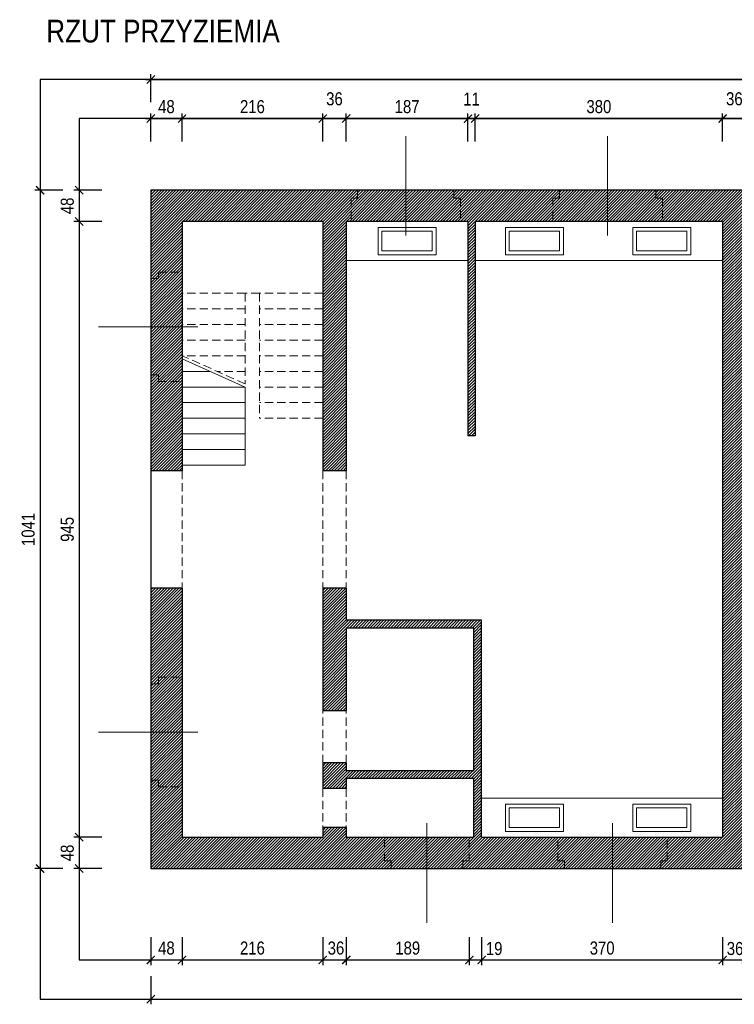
# Model space of a CAD drawing. Header units: millimetres. Extents: x -15547 to 792, y -5206 to 3515.
# Tile 11 of 16: x -5963 to -4866, y 1029 to 2540. Entities that reach past the tile are written whole.
import ezdxf

# ---------------------------------------------------------------- set-up
doc = ezdxf.new("R2010")
doc.units = ezdxf.units.MM
doc.linetypes.add('DASHED', pattern=[19.05, 12.7, -6.35])
doc.layers.get('Defpoints').update_dxf_attribs({"color": 11})
for name, color, linetype, lineweight in [('A_cienkie', 251, 'Continuous', 9), ('A_opis', 131, 'Continuous', 9), ('A_przerywane', 251, 'DASHED', 9), ('A_schody', 40, 'Continuous', 15), ('A_stolarka', 20, 'Continuous', 9), ('A_wymiary', 8, 'Continuous', 9), ('A_ściany mur', 2, 'Continuous', 30), ('A_ściany mur hatch', 67, 'Continuous', 5)]:
    doc.layers.add(name, color=color, linetype=linetype, lineweight=lineweight)
doc.styles.add('T2_100_cm', font='ARIALN.TTF', dxfattribs={"height": 20})
doc.dimstyles.new('1_100_cm', dxfattribs={"dimtxt": 20, "dimasz": 12.5, "dimexe": 8, "dimexo": 5, "dimgap": 8, "dimtad": 1, "dimdec": 1, "dimzin": 12, "dimdsep": 46, "dimtxsty": 'T2_100_cm', "dimblk1": 'ARCHTICK', "dimblk2": 'ARCHTICK', "dimsah": 1, "dimcen": 15, "dimdle": 8, "dimclrd": 256, "dimclre": 256, "dimclrt": 4, "dimadec": 0, "dimazin": 0, "dimtfac": 0.75, "dimtdec": 1, "dimtmove": 2, "dimatfit": 3, "dimldrblk": 'DOTSMALL', "dimfxl": 35, "dimfxlon": 1, "dimtvp": 0.75, "dimtolj": 1, "dimtzin": 12, "dimarcsym": 0})

# ---------------------------------------------------------------- blocks, each defined once
blk = doc.blocks.new('_ArchTick')
at = {"color": 0, "linetype": 'ByBlock', "const_width": 0.15}
blk.add_lwpolyline([(-0.5, -0.5), (0.5, 0.5)], dxfattribs=at)
blk = doc.blocks.new('*D6')
at = {"layer": 'A_wymiary', "lineweight": -2, "transparency": 16777216}
for p, q in [((-5769.8, 2388.2), (-5705.8, 2388.2)), ((-5761.8, 2353.2), (-5761.8, 2396.2)), ((-5713.8, 2353.2), (-5713.8, 2396.2))]:
    blk.add_line(p, q, dxfattribs=at)
at = {"layer": 'Defpoints', "color": 0, "transparency": 16777216}
for p in [(-5713.8, 2388.2), (-5761.8, 2215), (-5713.8, 2215)]:
    blk.add_point(p, dxfattribs=at)
at = {"layer": 'A_wymiary', "lineweight": -2, "transparency": 16777216, "xscale": 12.5, "yscale": 12.5, "zscale": 12.5, "rotation": 180}
blk.add_blockref('_ArchTick', (-5761.8, 2388.2), dxfattribs=at)
at = {"layer": 'A_wymiary', "lineweight": -2, "transparency": 16777216, "xscale": 12.5, "yscale": 12.5, "zscale": 12.5}
blk.add_blockref('_ArchTick', (-5713.8, 2388.2), dxfattribs=at)
at = {"layer": 'A_wymiary', "color": 4, "transparency": 16777216, "insert": (-5737.8, 2406.4), "char_height": 20, "attachment_point": 5, "style": 'T2_100_cm'}
blk.add_mtext('\\A1;48', dxfattribs=at)
blk = doc.blocks.new('_DotSmall')
at = {"color": 0, "linetype": 'ByBlock', "const_width": 0.5}
blk.add_lwpolyline([(-0.0625, 0, 1), (0.0625, 0, 1)], format="xyb", close=True, dxfattribs=at)
blk = doc.blocks.new('*D7')
at = {"layer": 'A_wymiary', "lineweight": -2, "transparency": 16777216}
for p, q in [((-5721.8, 2388.2), (-5489.8, 2388.2)), ((-5713.8, 2353.2), (-5713.8, 2396.2)), ((-5497.8, 2353.2), (-5497.8, 2396.2))]:
    blk.add_line(p, q, dxfattribs=at)
at = {"layer": 'Defpoints', "color": 0, "transparency": 16777216}
for p in [(-5497.8, 2388.2), (-5497.8, 2230.2), (-5713.8, 2215)]:
    blk.add_point(p, dxfattribs=at)
at = {"layer": 'A_wymiary', "lineweight": -2, "transparency": 16777216, "xscale": 12.5, "yscale": 12.5, "zscale": 12.5, "rotation": 180}
blk.add_blockref('_ArchTick', (-5713.8, 2388.2), dxfattribs=at)
at = {"layer": 'A_wymiary', "lineweight": -2, "transparency": 16777216, "xscale": 12.5, "yscale": 12.5, "zscale": 12.5}
blk.add_blockref('_ArchTick', (-5497.8, 2388.2), dxfattribs=at)
at = {"layer": 'A_wymiary', "color": 4, "transparency": 16777216, "insert": (-5605.8, 2406.4), "char_height": 20, "attachment_point": 5, "style": 'T2_100_cm'}
blk.add_mtext('\\A1;216', dxfattribs=at)
blk = doc.blocks.new('*D8')
at = {"layer": 'A_wymiary', "lineweight": -2, "transparency": 16777216}
for p, q in [((-5505.8, 2388.2), (-5453.8, 2388.2)), ((-5497.8, 2353.2), (-5497.8, 2396.2)), ((-5461.8, 2353.2), (-5461.8, 2396.2))]:
    blk.add_line(p, q, dxfattribs=at)
at = {"layer": 'Defpoints', "color": 0, "transparency": 16777216}
for p in [(-5461.8, 2388.2), (-5497.8, 2230.2), (-5461.8, 2230.2)]:
    blk.add_point(p, dxfattribs=at)
at = {"layer": 'A_wymiary', "lineweight": -2, "transparency": 16777216, "xscale": 12.5, "yscale": 12.5, "zscale": 12.5, "rotation": 180}
blk.add_blockref('_ArchTick', (-5497.8, 2388.2), dxfattribs=at)
at = {"layer": 'A_wymiary', "lineweight": -2, "transparency": 16777216, "xscale": 12.5, "yscale": 12.5, "zscale": 12.5}
blk.add_blockref('_ArchTick', (-5461.8, 2388.2), dxfattribs=at)
at = {"layer": 'A_wymiary', "color": 4, "transparency": 16777216, "insert": (-5479.8, 2418.4), "char_height": 20, "attachment_point": 5, "style": 'T2_100_cm'}
blk.add_mtext('\\A1;36', dxfattribs=at)
blk = doc.blocks.new('*D9')
at = {"layer": 'A_wymiary', "lineweight": -2, "transparency": 16777216}
for p, q in [((-5469.8, 2388.2), (-5266.8, 2388.2)), ((-5461.8, 2353.2), (-5461.8, 2396.2)), ((-5274.8, 2353.2), (-5274.8, 2396.2))]:
    blk.add_line(p, q, dxfattribs=at)
at = {"layer": 'Defpoints', "color": 0, "transparency": 16777216}
for p in [(-5274.8, 2388.2), (-5461.8, 2230.2), (-5274.8, 2230.2)]:
    blk.add_point(p, dxfattribs=at)
at = {"layer": 'A_wymiary', "lineweight": -2, "transparency": 16777216, "xscale": 12.5, "yscale": 12.5, "zscale": 12.5, "rotation": 180}
blk.add_blockref('_ArchTick', (-5461.8, 2388.2), dxfattribs=at)
at = {"layer": 'A_wymiary', "lineweight": -2, "transparency": 16777216, "xscale": 12.5, "yscale": 12.5, "zscale": 12.5}
blk.add_blockref('_ArchTick', (-5274.8, 2388.2), dxfattribs=at)
at = {"layer": 'A_wymiary', "color": 4, "transparency": 16777216, "insert": (-5368.3, 2406.4), "char_height": 20, "attachment_point": 5, "style": 'T2_100_cm'}
blk.add_mtext('\\A1;187', dxfattribs=at)
blk = doc.blocks.new('*D10')
at = {"layer": 'A_wymiary', "lineweight": -2, "transparency": 16777216}
for p, q in [((-5274.8, 2388.2), (-5287.3, 2388.2)), ((-5274.8, 2353.2), (-5274.8, 2396.2)), ((-5274.8, 2388.2), (-5263.8, 2388.2)), ((-5263.8, 2353.2), (-5263.8, 2396.2)), ((-5263.8, 2388.2), (-5251.3, 2388.2))]:
    blk.add_line(p, q, dxfattribs=at)
at = {"layer": 'Defpoints', "color": 0, "transparency": 16777216}
for p in [(-5263.8, 2388.2), (-5274.8, 2230.2), (-5263.8, 2230.2)]:
    blk.add_point(p, dxfattribs=at)
at = {"layer": 'A_wymiary', "lineweight": -2, "transparency": 16777216, "xscale": 12.5, "yscale": 12.5, "zscale": 12.5}
blk.add_blockref('_ArchTick', (-5274.8, 2388.2), dxfattribs=at)
at = {"layer": 'A_wymiary', "lineweight": -2, "transparency": 16777216, "xscale": 12.5, "yscale": 12.5, "zscale": 12.5, "rotation": 180}
blk.add_blockref('_ArchTick', (-5263.8, 2388.2), dxfattribs=at)
at = {"layer": 'A_wymiary', "color": 4, "transparency": 16777216, "insert": (-5269.3, 2418.2), "char_height": 20, "attachment_point": 5, "style": 'T2_100_cm'}
blk.add_mtext('\\A1;11', dxfattribs=at)
blk = doc.blocks.new('*D11')
at = {"layer": 'A_wymiary', "lineweight": -2, "transparency": 16777216}
for p, q in [((-5271.8, 2388.2), (-4875.8, 2388.2)), ((-5263.8, 2353.2), (-5263.8, 2396.2)), ((-4883.8, 2353.2), (-4883.8, 2396.2))]:
    blk.add_line(p, q, dxfattribs=at)
at = {"layer": 'Defpoints', "color": 0, "transparency": 16777216}
for p in [(-4883.8, 2388.2), (-5263.8, 2230.2), (-4883.8, 2230.2)]:
    blk.add_point(p, dxfattribs=at)
at = {"layer": 'A_wymiary', "lineweight": -2, "transparency": 16777216, "xscale": 12.5, "yscale": 12.5, "zscale": 12.5, "rotation": 180}
blk.add_blockref('_ArchTick', (-5263.8, 2388.2), dxfattribs=at)
at = {"layer": 'A_wymiary', "lineweight": -2, "transparency": 16777216, "xscale": 12.5, "yscale": 12.5, "zscale": 12.5}
blk.add_blockref('_ArchTick', (-4883.8, 2388.2), dxfattribs=at)
at = {"layer": 'A_wymiary', "color": 4, "transparency": 16777216, "insert": (-5073.8, 2406.4), "char_height": 20, "attachment_point": 5, "style": 'T2_100_cm'}
blk.add_mtext('\\A1;380', dxfattribs=at)
blk = doc.blocks.new('*D12')
at = {"layer": 'A_wymiary', "lineweight": -2, "transparency": 16777216}
for p, q in [((-4891.8, 2388.2), (-4839.8, 2388.2)), ((-4883.8, 2353.2), (-4883.8, 2396.2)), ((-4847.8, 2353.2), (-4847.8, 2396.2))]:
    blk.add_line(p, q, dxfattribs=at)
at = {"layer": 'Defpoints', "color": 0, "transparency": 16777216}
for p in [(-4847.8, 2388.2), (-4883.8, 2230.2), (-4847.8, 2230.2)]:
    blk.add_point(p, dxfattribs=at)
at = {"layer": 'A_wymiary', "lineweight": -2, "transparency": 16777216, "xscale": 12.5, "yscale": 12.5, "zscale": 12.5, "rotation": 180}
blk.add_blockref('_ArchTick', (-4883.8, 2388.2), dxfattribs=at)
at = {"layer": 'A_wymiary', "lineweight": -2, "transparency": 16777216, "xscale": 12.5, "yscale": 12.5, "zscale": 12.5}
blk.add_blockref('_ArchTick', (-4847.8, 2388.2), dxfattribs=at)
at = {"layer": 'A_wymiary', "color": 4, "transparency": 16777216, "insert": (-4865.8, 2418.4), "char_height": 20, "attachment_point": 5, "style": 'T2_100_cm'}
blk.add_mtext('\\A1;36', dxfattribs=at)
blk = doc.blocks.new('*D30')
at = {"layer": 'A_wymiary', "lineweight": -2, "transparency": 16777216}
for p, q in [((-5871.8, 2286.2), (-5871.8, 2222.2)), ((-5836.8, 2278.2), (-5879.8, 2278.2)), ((-5836.8, 2230.2), (-5879.8, 2230.2))]:
    blk.add_line(p, q, dxfattribs=at)
at = {"layer": 'Defpoints', "color": 0, "transparency": 16777216}
for p in [(-5644.1, 2278.2), (-5871.8, 2230.2), (-5644.1, 2230.2)]:
    blk.add_point(p, dxfattribs=at)
at = {"layer": 'A_wymiary', "lineweight": -2, "transparency": 16777216, "xscale": 12.5, "yscale": 12.5, "zscale": 12.5}
for p, rotation in [((-5871.8, 2278.2), 90), ((-5871.8, 2230.2), 270)]:
    blk.add_blockref('_ArchTick', p, dxfattribs=dict(at, rotation=rotation))
at = {"layer": 'A_wymiary', "color": 4, "transparency": 16777216, "insert": (-5890, 2254.2), "char_height": 20, "attachment_point": 5, "rotation": 90, "style": 'T2_100_cm'}
blk.add_mtext('\\A1;48', dxfattribs=at)
blk = doc.blocks.new('*D31')
at = {"layer": 'A_wymiary', "lineweight": -2, "transparency": 16777216}
for p, q in [((-5871.8, 2238.2), (-5871.8, 1277.2)), ((-5836.8, 2230.2), (-5879.8, 2230.2)), ((-5836.8, 1285.2), (-5879.8, 1285.2))]:
    blk.add_line(p, q, dxfattribs=at)
at = {"layer": 'Defpoints', "color": 0, "transparency": 16777216}
for p in [(-5644.1, 2230.2), (-5871.8, 1285.2), (-5688.6, 1285.2)]:
    blk.add_point(p, dxfattribs=at)
at = {"layer": 'A_wymiary', "lineweight": -2, "transparency": 16777216, "xscale": 12.5, "yscale": 12.5, "zscale": 12.5}
for p, rotation in [((-5871.8, 2230.2), 90), ((-5871.8, 1285.2), 270)]:
    blk.add_blockref('_ArchTick', p, dxfattribs=dict(at, rotation=rotation))
at = {"layer": 'A_wymiary', "color": 4, "transparency": 16777216, "insert": (-5890, 1757.7), "char_height": 20, "attachment_point": 5, "rotation": 90, "style": 'T2_100_cm'}
blk.add_mtext('\\A1;945', dxfattribs=at)
blk = doc.blocks.new('*D32')
at = {"layer": 'A_wymiary', "lineweight": -2, "transparency": 16777216}
for p, q in [((-5836.8, 1285.2), (-5879.8, 1285.2)), ((-5871.8, 1293.2), (-5871.8, 1229.2)), ((-5836.8, 1237.2), (-5879.8, 1237.2))]:
    blk.add_line(p, q, dxfattribs=at)
at = {"layer": 'Defpoints', "color": 0, "transparency": 16777216}
for p in [(-5688.6, 1285.2), (-5871.8, 1237.2), (-5694.5, 1237.2)]:
    blk.add_point(p, dxfattribs=at)
at = {"layer": 'A_wymiary', "lineweight": -2, "transparency": 16777216, "xscale": 12.5, "yscale": 12.5, "zscale": 12.5}
for p, rotation in [((-5871.8, 1285.2), 90), ((-5871.8, 1237.2), 270)]:
    blk.add_blockref('_ArchTick', p, dxfattribs=dict(at, rotation=rotation))
at = {"layer": 'A_wymiary', "color": 4, "transparency": 16777216, "insert": (-5890, 1261.2), "char_height": 20, "attachment_point": 5, "rotation": 90, "style": 'T2_100_cm'}
blk.add_mtext('\\A1;48', dxfattribs=at)
blk = doc.blocks.new('*D33')
at = {"layer": 'A_wymiary', "lineweight": -2, "transparency": 16777216}
for p, q in [((-5761.8, 1131.9), (-5761.8, 1088.9)), ((-5713.8, 1131.9), (-5713.8, 1088.9)), ((-5769.8, 1096.9), (-5705.8, 1096.9))]:
    blk.add_line(p, q, dxfattribs=at)
at = {"layer": 'Defpoints', "color": 0, "transparency": 16777216}
for p in [(-5761.8, 1279.2), (-5713.8, 1279.2), (-5713.8, 1096.9)]:
    blk.add_point(p, dxfattribs=at)
at = {"layer": 'A_wymiary', "lineweight": -2, "transparency": 16777216, "xscale": 12.5, "yscale": 12.5, "zscale": 12.5, "rotation": 180}
blk.add_blockref('_ArchTick', (-5761.8, 1096.9), dxfattribs=at)
at = {"layer": 'A_wymiary', "lineweight": -2, "transparency": 16777216, "xscale": 12.5, "yscale": 12.5, "zscale": 12.5}
blk.add_blockref('_ArchTick', (-5713.8, 1096.9), dxfattribs=at)
at = {"layer": 'A_wymiary', "color": 4, "transparency": 16777216, "insert": (-5737.8, 1115.1), "char_height": 20, "attachment_point": 5, "style": 'T2_100_cm'}
blk.add_mtext('\\A1;48', dxfattribs=at)
blk = doc.blocks.new('*D34')
at = {"layer": 'A_wymiary', "lineweight": -2, "transparency": 16777216}
for p, q in [((-5713.8, 1131.9), (-5713.8, 1088.9)), ((-5497.8, 1131.9), (-5497.8, 1088.9)), ((-5721.8, 1096.9), (-5489.8, 1096.9))]:
    blk.add_line(p, q, dxfattribs=at)
at = {"layer": 'Defpoints', "color": 0, "transparency": 16777216}
for p in [(-5713.8, 1279.2), (-5497.8, 1257.1), (-5497.8, 1096.9)]:
    blk.add_point(p, dxfattribs=at)
at = {"layer": 'A_wymiary', "lineweight": -2, "transparency": 16777216, "xscale": 12.5, "yscale": 12.5, "zscale": 12.5, "rotation": 180}
blk.add_blockref('_ArchTick', (-5713.8, 1096.9), dxfattribs=at)
at = {"layer": 'A_wymiary', "lineweight": -2, "transparency": 16777216, "xscale": 12.5, "yscale": 12.5, "zscale": 12.5}
blk.add_blockref('_ArchTick', (-5497.8, 1096.9), dxfattribs=at)
at = {"layer": 'A_wymiary', "color": 4, "transparency": 16777216, "insert": (-5605.8, 1115.1), "char_height": 20, "attachment_point": 5, "style": 'T2_100_cm'}
blk.add_mtext('\\A1;216', dxfattribs=at)
blk = doc.blocks.new('*D35')
at = {"layer": 'A_wymiary', "lineweight": -2, "transparency": 16777216}
for p, q in [((-5497.8, 1131.9), (-5497.8, 1088.9)), ((-5461.8, 1131.9), (-5461.8, 1088.9)), ((-5505.8, 1096.9), (-5453.8, 1096.9))]:
    blk.add_line(p, q, dxfattribs=at)
at = {"layer": 'Defpoints', "color": 0, "transparency": 16777216}
for p in [(-5497.8, 1257.1), (-5461.8, 1257.1), (-5461.8, 1096.9)]:
    blk.add_point(p, dxfattribs=at)
at = {"layer": 'A_wymiary', "lineweight": -2, "transparency": 16777216, "xscale": 12.5, "yscale": 12.5, "zscale": 12.5, "rotation": 180}
blk.add_blockref('_ArchTick', (-5497.8, 1096.9), dxfattribs=at)
at = {"layer": 'A_wymiary', "lineweight": -2, "transparency": 16777216, "xscale": 12.5, "yscale": 12.5, "zscale": 12.5}
blk.add_blockref('_ArchTick', (-5461.8, 1096.9), dxfattribs=at)
at = {"layer": 'A_wymiary', "color": 4, "transparency": 16777216, "insert": (-5477.5, 1115.1), "char_height": 20, "attachment_point": 5, "style": 'T2_100_cm'}
blk.add_mtext('\\A1;36', dxfattribs=at)
blk = doc.blocks.new('*D36')
at = {"layer": 'A_wymiary', "lineweight": -2, "transparency": 16777216}
for p, q in [((-5461.8, 1131.9), (-5461.8, 1088.9)), ((-5272.8, 1131.9), (-5272.8, 1088.9)), ((-5469.8, 1096.9), (-5264.8, 1096.9))]:
    blk.add_line(p, q, dxfattribs=at)
at = {"layer": 'Defpoints', "color": 0, "transparency": 16777216}
for p in [(-5461.8, 1257.1), (-5272.8, 1257.1), (-5272.8, 1096.9)]:
    blk.add_point(p, dxfattribs=at)
at = {"layer": 'A_wymiary', "lineweight": -2, "transparency": 16777216, "xscale": 12.5, "yscale": 12.5, "zscale": 12.5, "rotation": 180}
blk.add_blockref('_ArchTick', (-5461.8, 1096.9), dxfattribs=at)
at = {"layer": 'A_wymiary', "lineweight": -2, "transparency": 16777216, "xscale": 12.5, "yscale": 12.5, "zscale": 12.5}
blk.add_blockref('_ArchTick', (-5272.8, 1096.9), dxfattribs=at)
at = {"layer": 'A_wymiary', "color": 4, "transparency": 16777216, "insert": (-5367.3, 1115.1), "char_height": 20, "attachment_point": 5, "style": 'T2_100_cm'}
blk.add_mtext('\\A1;189', dxfattribs=at)
blk = doc.blocks.new('*D37')
at = {"layer": 'A_wymiary', "lineweight": -2, "transparency": 16777216}
for p, q in [((-5272.8, 1131.9), (-5272.8, 1088.9)), ((-5253.8, 1131.9), (-5253.8, 1088.9)), ((-5280.8, 1096.9), (-5245.8, 1096.9))]:
    blk.add_line(p, q, dxfattribs=at)
at = {"layer": 'Defpoints', "color": 0, "transparency": 16777216}
for p in [(-5272.8, 1257.1), (-5253.8, 1257.1), (-5253.8, 1096.9)]:
    blk.add_point(p, dxfattribs=at)
at = {"layer": 'A_wymiary', "lineweight": -2, "transparency": 16777216, "xscale": 12.5, "yscale": 12.5, "zscale": 12.5, "rotation": 180}
blk.add_blockref('_ArchTick', (-5272.8, 1096.9), dxfattribs=at)
at = {"layer": 'A_wymiary', "lineweight": -2, "transparency": 16777216, "xscale": 12.5, "yscale": 12.5, "zscale": 12.5}
blk.add_blockref('_ArchTick', (-5253.8, 1096.9), dxfattribs=at)
at = {"layer": 'A_wymiary', "color": 4, "transparency": 16777216, "insert": (-5234.6, 1114.4), "char_height": 20, "attachment_point": 5, "style": 'T2_100_cm'}
blk.add_mtext('\\A1;19', dxfattribs=at)
blk = doc.blocks.new('*D38')
at = {"layer": 'A_wymiary', "lineweight": -2, "transparency": 16777216}
for p, q in [((-5253.8, 1131.9), (-5253.8, 1088.9)), ((-4883.8, 1131.9), (-4883.8, 1088.9)), ((-5261.8, 1096.9), (-4875.8, 1096.9))]:
    blk.add_line(p, q, dxfattribs=at)
at = {"layer": 'Defpoints', "color": 0, "transparency": 16777216}
for p in [(-5253.8, 1257.1), (-4883.8, 1257.1), (-4883.8, 1096.9)]:
    blk.add_point(p, dxfattribs=at)
at = {"layer": 'A_wymiary', "lineweight": -2, "transparency": 16777216, "xscale": 12.5, "yscale": 12.5, "zscale": 12.5, "rotation": 180}
blk.add_blockref('_ArchTick', (-5253.8, 1096.9), dxfattribs=at)
at = {"layer": 'A_wymiary', "lineweight": -2, "transparency": 16777216, "xscale": 12.5, "yscale": 12.5, "zscale": 12.5}
blk.add_blockref('_ArchTick', (-4883.8, 1096.9), dxfattribs=at)
at = {"layer": 'A_wymiary', "color": 4, "transparency": 16777216, "insert": (-5068.8, 1115.1), "char_height": 20, "attachment_point": 5, "style": 'T2_100_cm'}
blk.add_mtext('\\A1;370', dxfattribs=at)
blk = doc.blocks.new('*D39')
at = {"layer": 'A_wymiary', "lineweight": -2, "transparency": 16777216}
for p, q in [((-4883.8, 1131.9), (-4883.8, 1088.9)), ((-4847.8, 1131.9), (-4847.8, 1088.9)), ((-4891.8, 1096.9), (-4839.8, 1096.9))]:
    blk.add_line(p, q, dxfattribs=at)
at = {"layer": 'Defpoints', "color": 0, "transparency": 16777216}
for p in [(-4883.8, 1257.1), (-4847.8, 1257.1), (-4847.8, 1096.9)]:
    blk.add_point(p, dxfattribs=at)
at = {"layer": 'A_wymiary', "lineweight": -2, "transparency": 16777216, "xscale": 12.5, "yscale": 12.5, "zscale": 12.5, "rotation": 180}
blk.add_blockref('_ArchTick', (-4883.8, 1096.9), dxfattribs=at)
at = {"layer": 'A_wymiary', "lineweight": -2, "transparency": 16777216, "xscale": 12.5, "yscale": 12.5, "zscale": 12.5}
blk.add_blockref('_ArchTick', (-4847.8, 1096.9), dxfattribs=at)
at = {"layer": 'A_wymiary', "color": 4, "transparency": 16777216, "insert": (-4864.7, 1114.4), "char_height": 20, "attachment_point": 5, "style": 'T2_100_cm'}
blk.add_mtext('\\A1;36', dxfattribs=at)
blk = doc.blocks.new('*D58')
at = {"layer": 'A_wymiary', "lineweight": -2, "transparency": 16777216}
for p, q in [((-5769.8, 2448.2), (-1546.8, 2448.2)), ((-5761.8, 2413.2), (-5761.8, 2456.2)), ((-1554.8, 2413.2), (-1554.8, 2456.2))]:
    blk.add_line(p, q, dxfattribs=at)
at = {"layer": 'Defpoints', "color": 0, "transparency": 16777216}
for p in [(-1554.8, 2448.2), (-5761.8, 2255.6), (-1554.8, 2255.6)]:
    blk.add_point(p, dxfattribs=at)
at = {"layer": 'A_wymiary', "lineweight": -2, "transparency": 16777216, "xscale": 12.5, "yscale": 12.5, "zscale": 12.5, "rotation": 180}
blk.add_blockref('_ArchTick', (-5761.8, 2448.2), dxfattribs=at)
at = {"layer": 'A_wymiary', "lineweight": -2, "transparency": 16777216, "xscale": 12.5, "yscale": 12.5, "zscale": 12.5}
blk.add_blockref('_ArchTick', (-1554.8, 2448.2), dxfattribs=at)
at = {"layer": 'A_wymiary', "color": 4, "transparency": 16777216, "insert": (-3658.3, 2466.4), "char_height": 20, "attachment_point": 5, "style": 'T2_100_cm'}
blk.add_mtext('\\A1;4207', dxfattribs=at)
blk = doc.blocks.new('*D65')
at = {"layer": 'A_wymiary', "lineweight": -2, "transparency": 16777216}
for p, q in [((-5931.8, 2286.2), (-5931.8, 1229.2)), ((-5896.8, 2278.2), (-5939.8, 2278.2)), ((-5896.8, 1237.2), (-5939.8, 1237.2))]:
    blk.add_line(p, q, dxfattribs=at)
at = {"layer": 'Defpoints', "color": 0, "transparency": 16777216}
for p in [(-5761.8, 2278.2), (-5931.8, 1237.2), (-5761.8, 1237.2)]:
    blk.add_point(p, dxfattribs=at)
at = {"layer": 'A_wymiary', "lineweight": -2, "transparency": 16777216, "xscale": 12.5, "yscale": 12.5, "zscale": 12.5}
for p, rotation in [((-5931.8, 2278.2), 90), ((-5931.8, 1237.2), 270)]:
    blk.add_blockref('_ArchTick', p, dxfattribs=dict(at, rotation=rotation))
at = {"layer": 'A_wymiary', "color": 4, "transparency": 16777216, "insert": (-5950, 1757.7), "char_height": 20, "attachment_point": 5, "rotation": 90, "style": 'T2_100_cm'}
blk.add_mtext('\\A1;1041', dxfattribs=at)
blk = doc.blocks.new('*D66')
at = {"layer": 'A_wymiary', "lineweight": -2, "transparency": 16777216}
for p, q in [((-5761.8, 1071.9), (-5761.8, 1028.9)), ((-1554.8, 1071.9), (-1554.8, 1028.9)), ((-5769.8, 1036.9), (-1546.8, 1036.9))]:
    blk.add_line(p, q, dxfattribs=at)
at = {"layer": 'Defpoints', "color": 0, "transparency": 16777216}
for p in [(-5761.8, 1237.2), (-1554.8, 1237.2), (-1554.8, 1036.9)]:
    blk.add_point(p, dxfattribs=at)
at = {"layer": 'A_wymiary', "lineweight": -2, "transparency": 16777216, "xscale": 12.5, "yscale": 12.5, "zscale": 12.5, "rotation": 180}
blk.add_blockref('_ArchTick', (-5761.8, 1036.9), dxfattribs=at)
at = {"layer": 'A_wymiary', "lineweight": -2, "transparency": 16777216, "xscale": 12.5, "yscale": 12.5, "zscale": 12.5}
blk.add_blockref('_ArchTick', (-1554.8, 1036.9), dxfattribs=at)
at = {"layer": 'A_wymiary', "color": 4, "transparency": 16777216, "insert": (-3658.3, 1055.1), "char_height": 20, "attachment_point": 5, "style": 'T2_100_cm'}
blk.add_mtext('\\A1;4207', dxfattribs=at)

msp = doc.modelspace()

# ---------------------------------------------------------------- hatches: boundary and pattern name
at = {"layer": 'A_ściany mur hatch'}
h = msp.add_hatch(dxfattribs=at)
h.set_pattern_fill('ANSI31', color=256, style=0)
h.paths.add_polyline_path([(-3747.85, 1285.23), (-3852.85, 1285.23), (-3852.85, 1601.23), (-3787.85, 1601.23), (-3787.85, 1616.23), (-4053.85, 1616.23), (-4053.85, 1601.23), (-3867.85, 1601.23), (-3867.85, 1285.23), (-4514.85, 1285.23), (-4514.85, 1601.23), (-4173.85, 1601.23), (-4173.85, 1616.23), (-4514.85, 1616.23), (-4529.85, 1616.23), (-4529.85, 1285.23), (-4847.85, 1285.23), (-4847.85, 1752.23), (-4529.85, 1752.23), (-4529.85, 1732.23), (-4514.85, 1732.23), (-4514.85, 1782.23), (-4529.85, 1782.23), (-4529.85, 1767.23), (-4847.85, 1767.23), (-4847.85, 2230.23), (-4529.85, 2230.23), (-4529.85, 1901.23), (-4180.85, 1901.23), (-4180.85, 1916.23), (-4514.85, 1916.23), (-4514.85, 2230.23), (-3867.85, 2230.23), (-3867.85, 1916.23), (-4059.85, 1916.23), (-4059.85, 1901.23), (-3852.85, 1901.23), (-3852.85, 2230.23), (-3662.85, 2230.23), (-3662.85, 1903.23), (-3652.85, 1903.23), (-3652.85, 2230.23), (-3087.85, 2230.23), (-3087.85, 1903.23), (-2753.85, 1903.23), (-2753.85, 1850.23), (-2725.85, 1850.23), (-2725.85, 1952.23), (-2717.85, 1952.23), (-2717.85, 1991.23), (-2753.85, 1991.23), (-2753.85, 1918.23), (-3072.85, 1918.23), (-3072.85, 2230.23), (-2753.85, 2230.23), (-2753.85, 2071.23), (-2717.85, 2071.23), (-2717.85, 2120.23), (-2717.85, 2230.23), (-2457.85, 2230.23), (-2457.85, 2024.23), (-2457.85, 1952.23), (-2449.85, 1952.23), (-2449.85, 1850.23), (-2421.85, 1850.23), (-2421.85, 2226.23), (-2389.85, 2226.23), (-2389.85, 2266.23), (-2379.85, 2266.23), (-2379.85, 2278.23), (-5761.85, 2278.23), (-5761.85, 1847.73), (-5713.85, 1847.73), (-5713.85, 2230.23), (-5497.85, 2230.23), (-5497.85, 1847.73), (-5461.85, 1847.73), (-5461.85, 2230.23), (-5274.85, 2230.23), (-5274.85, 1901.23), (-5263.85, 1901.23), (-5263.85, 2230.23), (-4883.85, 2230.23), (-4883.85, 1285.23), (-5253.85, 1285.23), (-5253.85, 1618.23), (-5461.85, 1618.23), (-5461.85, 1667.73), (-5497.85, 1667.73), (-5497.85, 1479.23), (-5461.85, 1479.23), (-5461.85, 1606.23), (-5265.85, 1606.23), (-5265.85, 1387.23), (-5461.85, 1387.23), (-5461.85, 1399.23), (-5497.85, 1399.23), (-5497.85, 1360.23), (-5461.85, 1360.23), (-5461.85, 1375.23), (-5265.85, 1375.23), (-5265.85, 1285.23), (-5461.85, 1285.23), (-5461.85, 1300.23), (-5497.85, 1300.23), (-5497.85, 1285.23), (-5713.85, 1285.23), (-5713.85, 1667.73), (-5761.85, 1667.73), (-5761.85, 1237.23), (-3762.85, 1237.23), (-3762.85, 1249.23), (-3747.85, 1249.23)])
h.paths.add_polyline_path([(-2677.85, 1285.23), (-2717.85, 1285.23), (-2717.85, 1369.23), (-2753.85, 1369.23), (-2753.85, 1285.23), (-3072.85, 1285.23), (-3072.85, 1601.23), (-2989.85, 1601.23), (-2989.85, 1616.23), (-3087.85, 1616.23), (-3087.85, 1285.23), (-3652.85, 1285.23), (-3652.85, 1616.23), (-3717.85, 1616.23), (-3717.85, 1601.23), (-3667.85, 1601.23), (-3667.85, 1285.23), (-3667.85, 1249.23), (-3652.85, 1249.23), (-3652.85, 1237.23), (-2677.85, 1237.23)], flags=17)
h.paths.add_polyline_path([(-2725.85, 1670.23), (-2753.85, 1670.23), (-2753.85, 1616.23), (-2904.85, 1616.23), (-2904.85, 1601.23), (-2753.85, 1601.23), (-2753.85, 1429.23), (-2717.85, 1429.23), (-2717.85, 1513.23), (-2725.85, 1513.23)], flags=17)
h.paths.add_polyline_path([(-2421.35, 1285.23), (-2421.85, 1285.23), (-2421.85, 1594.23), (-2302.85, 1594.23), (-2302.85, 1285.23), (-2331.35, 1285.23), (-2331.35, 1237.23), (-2201.85, 1237.23), (-2201.85, 1249.23), (-2211.85, 1249.23), (-2211.85, 1285.23), (-2290.85, 1285.23), (-2290.85, 1594.23), (-2155.85, 1594.23), (-2155.85, 1636.23), (-2421.85, 1636.23), (-2421.85, 1670.23), (-2449.85, 1670.23), (-2449.85, 1513.23), (-2457.85, 1513.23), (-2457.85, 1285.23), (-2497.85, 1285.23), (-2497.85, 1237.23), (-2421.35, 1237.23)])
h.paths.add_polyline_path([(-1982.85, 1285.23), (-2078.85, 1285.23), (-2078.85, 1249.23), (-2088.85, 1249.23), (-2088.85, 1237.23), (-1972.85, 1237.23), (-1972.85, 1249.23), (-1982.85, 1249.23)])
h.paths.add_polyline_path([(-1726.35, 1285.23), (-1754.85, 1285.23), (-1754.85, 1399.73), (-1766.85, 1399.73), (-1766.85, 1285.23), (-1849.85, 1285.23), (-1849.85, 1249.23), (-1859.85, 1249.23), (-1859.85, 1237.23), (-1716.35, 1237.23), (-1716.35, 1249.23), (-1726.35, 1249.23)], flags=17)
h.paths.add_polyline_path([(-1554.85, 1706.23), (-1566.85, 1706.23), (-1566.85, 1696.23), (-1602.85, 1696.23), (-1602.85, 1636.23), (-2055.85, 1636.23), (-2055.85, 1594.23), (-1766.85, 1594.23), (-1766.85, 1479.73), (-1754.85, 1479.73), (-1754.85, 1594.23), (-1602.85, 1594.23), (-1602.85, 1285.23), (-1636.35, 1285.23), (-1636.35, 1249.23), (-1646.35, 1249.23), (-1646.35, 1237.23), (-1554.85, 1237.23)])
h.paths.add_polyline_path([(-1554.85, 1982.23), (-1566.85, 1982.23), (-1566.85, 1972.23), (-1602.85, 1972.23), (-1602.85, 1884.23), (-1566.85, 1884.23), (-1566.85, 1874.23), (-1554.85, 1874.23)])
h.paths.add_polyline_path([(-1554.85, 2278.23), (-1722.85, 2278.23), (-1722.85, 2266.23), (-1712.85, 2266.23), (-1712.85, 2226.23), (-1602.85, 2226.23), (-1602.85, 2160.23), (-1566.85, 2160.23), (-1566.85, 2150.23), (-1554.85, 2150.23)])
h.paths.add_polyline_path([(-1901.85, 2266.23), (-1891.85, 2266.23), (-1891.85, 2278.23), (-1966.85, 2278.23), (-1966.85, 2266.23), (-1956.85, 2266.23), (-1956.85, 2226.23), (-1901.85, 2226.23)])
h.paths.add_polyline_path([(-2145.85, 2266.23), (-2135.85, 2266.23), (-2135.85, 2278.23), (-2210.85, 2278.23), (-2210.85, 2266.23), (-2200.85, 2266.23), (-2200.85, 2226.23), (-2145.85, 2226.23)])

# ---------------------------------------------------------------- linework, layer by layer
at = {"layer": 'A_cienkie'}
for points in [[(-5412.85, 2179.23), (-5323.85, 2179.23), (-5323.85, 2221.23), (-5412.85, 2221.23)], [(-5406.85, 2185.23), (-5329.85, 2185.23), (-5329.85, 2215.23), (-5406.85, 2215.23)], [(-5217.35, 2179.23), (-5128.35, 2179.23), (-5128.35, 2221.23), (-5217.35, 2221.23)], [(-5211.35, 2185.23), (-5134.35, 2185.23), (-5134.35, 2215.23), (-5211.35, 2215.23)], [(-4932.85, 2179.23), (-5021.85, 2179.23), (-5021.85, 2221.23), (-4932.85, 2221.23)], [(-4938.85, 2185.23), (-5015.85, 2185.23), (-5015.85, 2215.23), (-4938.85, 2215.23)], [(-5217.35, 1336.23), (-5128.35, 1336.23), (-5128.35, 1294.23), (-5217.35, 1294.23)], [(-5211.35, 1330.23), (-5134.35, 1330.23), (-5134.35, 1300.23), (-5211.35, 1300.23)], [(-4932.85, 1336.23), (-5021.85, 1336.23), (-5021.85, 1294.23), (-4932.85, 1294.23)], [(-4938.85, 1330.23), (-5015.85, 1330.23), (-5015.85, 1300.23), (-4938.85, 1300.23)]]:
    msp.add_lwpolyline(points, close=True, dxfattribs=at)
for points in [[(-5461.85, 2170.23), (-5274.85, 2170.23)], [(-5263.85, 2170.23), (-4883.85, 2170.23)], [(-5253.85, 1345.23), (-4883.85, 1345.23)]]:
    msp.add_lwpolyline(points, dxfattribs=at)
at = {"layer": 'A_przerywane'}
for points in [[(-5444.35, 2278.23), (-5444.35, 2266.23), (-5454.35, 2266.23), (-5454.35, 2230.23)], [(-5296.35, 2278.23), (-5296.35, 2266.23), (-5286.35, 2266.23), (-5286.35, 2230.23)], [(-5134.35, 2278.23), (-5134.35, 2266.23), (-5144.35, 2266.23), (-5144.35, 2230.23)], [(-4986.35, 2278.23), (-4986.35, 2266.23), (-4976.35, 2266.23), (-4976.35, 2230.23)], [(-5761.85, 2142.73), (-5749.85, 2142.73), (-5749.85, 2152.73), (-5713.85, 2152.73)], [(-5761.85, 1994.73), (-5749.85, 1994.73), (-5749.85, 1984.73), (-5713.85, 1984.73)], [(-5761.85, 1847.73), (-5761.85, 1667.73)], [(-5713.85, 1847.73), (-5713.85, 1667.73)], [(-5497.85, 1847.73), (-5497.85, 1667.73)], [(-5461.85, 1847.73), (-5461.85, 1667.73)], [(-5761.85, 1520.73), (-5749.85, 1520.73), (-5749.85, 1530.73), (-5713.85, 1530.73)], [(-5497.85, 1399.23), (-5497.85, 1479.23)], [(-5461.85, 1399.23), (-5461.85, 1479.23)], [(-5761.85, 1372.73), (-5749.85, 1372.73), (-5749.85, 1362.73), (-5713.85, 1362.73)], [(-5497.85, 1360.23), (-5497.85, 1300.23)], [(-5461.85, 1360.23), (-5461.85, 1300.23)], [(-5392.85, 1237.23), (-5392.85, 1249.23), (-5402.85, 1249.23), (-5402.85, 1285.23)], [(-5282.85, 1237.23), (-5282.85, 1249.23), (-5272.85, 1249.23), (-5272.85, 1285.23)], [(-5126.85, 1237.23), (-5126.85, 1249.23), (-5136.85, 1249.23), (-5136.85, 1285.23)], [(-4978.85, 1237.23), (-4978.85, 1249.23), (-4968.85, 1249.23), (-4968.85, 1285.23)]]:
    msp.add_lwpolyline(points, dxfattribs=at)
at = {"layer": 'A_schody', "linetype": 'DASHED'}
for points in [[(-5713.85, 2024.23), (-5713.85, 2230.23)], [(-5616.85, 2120.23), (-5713.85, 2120.23)], [(-5616.85, 2120.23), (-5616.85, 1981.23)], [(-5594.85, 2120.23), (-5616.85, 2120.23)], [(-5497.85, 2120.23), (-5594.85, 2120.23)], [(-5594.85, 2120.23), (-5594.85, 1928.23)], [(-5616.85, 2096.23), (-5713.85, 2096.23)], [(-5497.85, 2096.23), (-5594.85, 2096.23)], [(-5616.85, 2072.23), (-5713.85, 2072.23)], [(-5497.85, 2072.23), (-5594.85, 2072.23)], [(-5616.85, 2048.23), (-5713.85, 2048.23)], [(-5497.85, 2048.23), (-5594.85, 2048.23)], [(-5616.85, 2024.23), (-5713.85, 2024.23)], [(-5616.85, 1981.23), (-5713.85, 2024.23)], [(-5497.85, 2024.23), (-5594.85, 2024.23)], [(-5616.85, 2000.23), (-5659.71, 2000.23)], [(-5497.85, 2000.23), (-5594.85, 2000.23)], [(-5497.85, 1976.23), (-5594.85, 1976.23)], [(-5497.85, 1952.23), (-5594.85, 1952.23)], [(-5497.85, 1952.23), (-5497.85, 1928.23)], [(-5497.85, 1928.23), (-5594.85, 1928.23)]]:
    msp.add_lwpolyline(points, dxfattribs=at)
at = {"layer": 'A_schody'}
for points in [[(-5616.85, 1976.23), (-5616.85, 1856.23), (-5713.85, 1856.23), (-5713.85, 2019.23)], [(-5616.85, 1976.23), (-5713.85, 2019.23)], [(-5670.99, 2000.23), (-5713.85, 2000.23)], [(-5616.85, 1976.23), (-5713.85, 1976.23)], [(-5616.85, 1952.23), (-5713.85, 1952.23)], [(-5616.85, 1928.23), (-5713.85, 1928.23)], [(-5616.85, 1904.23), (-5713.85, 1904.23)], [(-5616.85, 1880.23), (-5713.85, 1880.23)]]:
    msp.add_lwpolyline(points, dxfattribs=at)
at = {"layer": 'A_stolarka'}
for points in [[(-5370.35, 2208.71), (-5370.35, 2361.36)], [(-5060.35, 2208.71), (-5060.35, 2361.36)], [(-5689.56, 2068.73), (-5842.21, 2068.73)], [(-5689.56, 1446.73), (-5842.21, 1446.73)], [(-5337.85, 1306.74), (-5337.85, 1154.09)], [(-5052.85, 1306.74), (-5052.85, 1154.09)]]:
    msp.add_lwpolyline(points, dxfattribs=at)
at = {"layer": 'A_ściany mur'}
for points in [[(-2379.85, 2278.23), (-5761.85, 2278.23), (-5761.85, 1847.73)], [(-5497.85, 2230.23), (-5713.85, 2230.23), (-5713.85, 1847.73)], [(-5497.85, 2230.23), (-5497.85, 1847.73)], [(-5461.85, 2230.23), (-5461.85, 1847.73)], [(-5274.85, 2230.23), (-5461.85, 2230.23)], [(-5274.85, 2230.23), (-5274.85, 1901.23)], [(-5263.85, 2230.23), (-5263.85, 1901.23)], [(-4883.85, 2230.23), (-5263.85, 2230.23)], [(-4883.85, 2230.23), (-4883.85, 1285.23)], [(-5263.85, 1901.23), (-5274.85, 1901.23)], [(-5713.85, 1847.73), (-5761.85, 1847.73)], [(-5461.85, 1847.73), (-5497.85, 1847.73)], [(-5713.85, 1667.73), (-5761.85, 1667.73)], [(-5761.85, 1667.73), (-5761.85, 1237.23), (-3762.85, 1237.23)], [(-5713.85, 1667.73), (-5713.85, 1285.23), (-5497.85, 1285.23)], [(-5461.85, 1667.73), (-5497.85, 1667.73)], [(-5497.85, 1667.73), (-5497.85, 1479.23)], [(-5461.85, 1667.73), (-5461.85, 1618.23)], [(-5253.85, 1285.23), (-5253.85, 1618.23), (-5461.85, 1618.23)], [(-5265.85, 1387.23), (-5265.85, 1606.23), (-5461.85, 1606.23)], [(-5461.85, 1606.23), (-5461.85, 1479.23)], [(-5461.85, 1479.23), (-5497.85, 1479.23)], [(-5461.85, 1399.23), (-5497.85, 1399.23)], [(-5497.85, 1399.23), (-5497.85, 1360.23)], [(-5461.85, 1399.23), (-5461.85, 1387.23)], [(-5265.85, 1387.23), (-5461.85, 1387.23)], [(-5265.85, 1375.23), (-5461.85, 1375.23)], [(-5461.85, 1375.23), (-5461.85, 1360.23)], [(-5265.85, 1285.23), (-5265.85, 1375.23)], [(-5461.85, 1360.23), (-5497.85, 1360.23)], [(-5461.85, 1300.23), (-5497.85, 1300.23)], [(-5497.85, 1300.23), (-5497.85, 1285.23)], [(-5461.85, 1300.23), (-5461.85, 1285.23)], [(-5461.85, 1285.23), (-5265.85, 1285.23)], [(-5253.85, 1285.23), (-4883.85, 1285.23)]]:
    msp.add_lwpolyline(points, dxfattribs=at)
at = {"layer": 'Defpoints'}
for points in [[(-5931.8, 1036.9), (-1384.9, 1036.9), (-1384.9, 2448.18), (-5931.8, 2448.18)], [(-5871.8, 1096.9), (-1444.9, 1096.9), (-1444.9, 2388.18), (-5871.8, 2388.18)], [(-5761.85, 1237.23), (-1554.85, 1237.23), (-1554.85, 2278.23), (-5761.85, 2278.23)]]:
    msp.add_lwpolyline(points, close=True, dxfattribs=at)

# ---------------------------------------------------------------- texts
at = {"layer": 'A_opis', "style": 'T2_100_cm'}
msp.add_text('RZUT PRZYZIEMIA', height=35, dxfattribs=at).set_placement((-5922.3, 2504.94))

# ---------------------------------------------------------------- dimensions: what is measured, and where the dimension line sits
at = {"layer": 'A_wymiary'}
for base, p1, p2, picture, middle in [((-1554.85, 2448.18), (-5761.85, 2255.58), (-1554.85, 2255.58), '*D58', (-3658.35, 2466.39)), ((-5713.85, 1096.9), (-5761.85, 1279.21), (-5713.85, 1279.21), '*D33', (-5737.85, 1115.11)), ((-5497.85, 1096.9), (-5713.85, 1279.21), (-5497.85, 1257.14), '*D34', (-5605.85, 1115.11)), ((-5272.85, 1096.9), (-5461.85, 1257.14), (-5272.85, 1257.14), '*D36', (-5367.35, 1115.11)), ((-4883.85, 1096.9), (-5253.85, 1257.14), (-4883.85, 1257.14), '*D38', (-5068.85, 1115.11)), ((-1554.85, 1036.9), (-5761.85, 1237.23), (-1554.85, 1237.23), '*D66', (-3658.35, 1055.11))]:
    dim = msp.add_linear_dim(base=base, p1=p1, p2=p2, dimstyle='1_100_cm', dxfattribs=at)
    dim.commit()
    dim.dimension.update_dxf_attribs({"geometry": picture, "text_midpoint": middle})
dim = msp.add_aligned_dim(p1=(-5761.85, 2215.04), p2=(-5713.85, 2215.04), distance=173.14, dimstyle='1_100_cm', dxfattribs=at)
dim.commit()
dim.dimension.update_dxf_attribs({"geometry": '*D6', "text_midpoint": (-5737.85, 2406.39)})
for base, p1, p2, angle, picture, middle in [((-5497.85, 2388.18), (-5713.85, 2215.04), (-5497.85, 2230.23), 180, '*D7', (-5605.85, 2406.39)), ((-5461.85, 2388.18), (-5497.85, 2230.23), (-5461.85, 2230.23), 180, '*D8', (-5479.85, 2418.39)), ((-5274.85, 2388.18), (-5461.85, 2230.23), (-5274.85, 2230.23), 180, '*D9', (-5368.35, 2406.39)), ((-5263.85, 2388.18), (-5274.85, 2230.23), (-5263.85, 2230.23), 180, '*D10', (-5269.35, 2418.22)), ((-4883.85, 2388.18), (-5263.85, 2230.23), (-4883.85, 2230.23), 180, '*D11', (-5073.85, 2406.39)), ((-4847.85, 2388.18), (-4883.85, 2230.23), (-4847.85, 2230.23), 180, '*D12', (-4865.85, 2418.39)), ((-5931.8, 1237.23), (-5761.85, 2278.23), (-5761.85, 1237.23), 90, '*D65', (-5950.01, 1757.73)), ((-5871.8, 2230.23), (-5644.14, 2278.23), (-5644.14, 2230.23), 90, '*D30', (-5890.01, 2254.23)), ((-5871.8, 1285.23), (-5644.14, 2230.23), (-5688.57, 1285.23), 90, '*D31', (-5890.01, 1757.73)), ((-5871.8, 1237.23), (-5688.57, 1285.23), (-5694.52, 1237.23), 90, '*D32', (-5890.01, 1261.23))]:
    dim = msp.add_linear_dim(base=base, p1=p1, p2=p2, angle=angle, dimstyle='1_100_cm', dxfattribs=at)
    dim.commit()
    dim.dimension.update_dxf_attribs({"geometry": picture, "text_midpoint": middle})
for base, p1, p2, picture, middle in [((-5461.85, 1096.9), (-5497.85, 1257.14), (-5461.85, 1257.14), '*D35', (-5477.51, 1115.13)), ((-5253.85, 1096.9), (-5272.85, 1257.14), (-5253.85, 1257.14), '*D37', (-5234.57, 1114.4)), ((-4847.85, 1096.9), (-4883.85, 1257.14), (-4847.85, 1257.14), '*D39', (-4864.65, 1114.4))]:
    dim = msp.add_linear_dim(base=base, p1=p1, p2=p2, dimstyle='1_100_cm', dxfattribs=at)
    dim.commit()
    dim.dimension.update_dxf_attribs({"geometry": picture, "text_midpoint": middle, "dimtype": 160})

doc.saveas('drawing.dxf')
